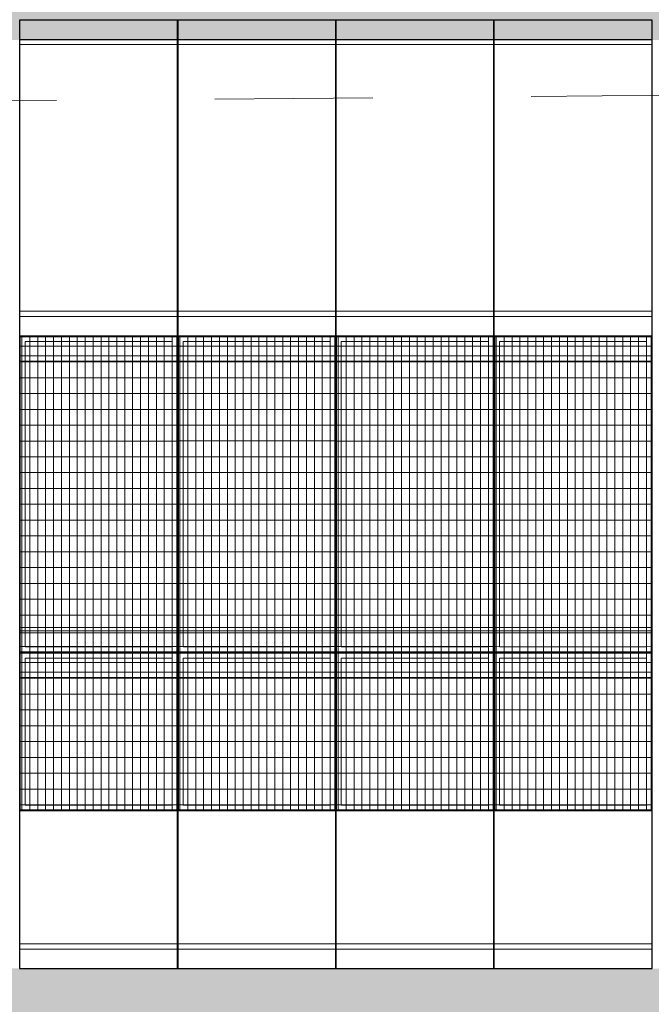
# Model space of a CAD drawing. Header units: metres. Extents: x -373759 to -373409, y 810976 to 811228.
# Tile 38 of 153: x -373628.38 to -373624.39, y 811109.66 to 811115.88. Entities that reach past the tile are written whole.
import ezdxf

# ---------------------------------------------------------------- set-up
doc = ezdxf.new("R2010")
doc.units = ezdxf.units.M
doc.header["$XCLIPFRAME"] = 2
doc.linetypes.add('TRAÇO 1mm', pattern=[2, 1, -1])
doc.layers.add('A-DETL', color=7, linetype='Continuous', lineweight=5, true_color=0x00a600)
for name, color, linetype, lineweight in [('A-FLOR', 7, 'Continuous', 5), ('A-FLOR-PATT', 7, 'Continuous', 5), ('A-GENM', 7, 'Continuous', 5), ('I-WALL', 7, 'Continuous', 5)]:
    doc.layers.add(name, color=color, linetype=linetype, lineweight=lineweight)
picture_1 = doc.add_image_def('image1.jpg', size_in_pixel=(999, 584))
pattern_1 = [(90, (3125.54, -1874.46), (100, -6e-15), []), (0, (3125.54, -1874.46), (0, -50), [])]

# ---------------------------------------------------------------- blocks, each defined once
blk = doc.blocks.new('_EST_ PLACA PISO ESTRUTURAL MEIO - _EST_ PLACA PISO ESTRUTURAL MEIO-V89-PISTA INFERIOR PARTE 1')
at = {"layer": 'A-GENM', "color": 253, "true_color": 0xaaaaaa}
for p, q in [((-1000, 500), (-1000, -500)), ((-997.5, 500), (997.5, 500)), ((-875.8, 500), (-997.5, 500)), ((-997.5, 498.7), (-997.5, 500)), ((-997.5, 500), (-997.5, 498.7)), ((-842.5, 500), (-875.8, 500)), ((842.5, 500), (-842.5, 500)), ((875.8, 500), (842.5, 500)), ((842.5, 500), (842.5, 498.7)), ((997.5, 500), (875.8, 500)), ((875.8, 500), (875.8, 498.7)), ((997.5, 500), (997.5, 498.7)), ((997.5, 500), (997.5, 498.7)), ((1000, 500), (1000, 498.7)), ((1000, 498.7), (1000, -500)), ((997.5, 497.5), (-997.5, 497.5)), ((-997.5, 497.5), (997.5, 497.5)), ((-997.5, 497.5), (-997.5, -497.5)), ((-997.5, 497.5), (-997.5, -497.5)), ((-997.5, -497.5), (-997.5, 497.5)), ((-997.5, 497.5), (-997.5, -497.5)), ((-875.8, 497.5), (-875.8, -497.5)), ((-842.5, -497.5), (-842.5, 497.5)), ((842.5, 497.5), (842.5, -497.5)), ((875.8, 497.5), (875.8, -497.5)), ((997.5, -497.5), (997.5, 497.5)), ((997.5, 497.5), (997.5, -497.5)), ((997.5, 497.5), (997.5, -497.5)), ((997.5, 497.5), (997.5, -497.5)), ((997.5, -497.5), (-997.5, -497.5)), ((-997.5, -497.5), (997.5, -497.5)), ((-997.5, -500), (-875.8, -500)), ((997.5, -500), (-997.5, -500)), ((-875.8, -500), (-842.5, -500)), ((-842.5, -500), (842.5, -500)), ((842.5, -500), (875.8, -500)), ((875.8, -500), (997.5, -500))]:
    blk.add_line(p, q, dxfattribs=at)
blk = doc.blocks.new('_EST_ PLACA PISO ESTRUTURAL MEIO - _EST_ PLACA PISO ESTRUTURAL MEIO-V90-PISTA INFERIOR PARTE 1')
at = {"layer": 'A-GENM', "color": 253, "true_color": 0xaaaaaa}
for p, q in [((-1000, -498.7), (-1000, 500)), ((-997.5, 500), (997.5, 500)), ((-875.8, 500), (-997.5, 500)), ((-842.5, 500), (-875.8, 500)), ((842.5, 500), (-842.5, 500)), ((875.8, 500), (842.5, 500)), ((997.5, 500), (875.8, 500)), ((1000, -498.7), (1000, 500)), ((997.5, 497.5), (-997.5, 497.5)), ((-997.5, 497.5), (997.5, 497.5)), ((-997.5, 497.5), (-997.5, -497.5)), ((-997.5, 497.5), (-997.5, -497.5)), ((-997.5, -497.5), (-997.5, 497.5)), ((-997.5, 497.5), (-997.5, -497.5)), ((-875.8, 493.2), (-875.8, 465)), ((-875.8, 465), (-875.8, -465)), ((-842.5, 465), (-842.5, 492.7)), ((-842.5, -465), (-842.5, 465)), ((842.5, 495), (842.5, 466.9)), ((842.5, 465), (842.5, -465)), ((875.8, 495), (875.8, 466.4)), ((875.8, 465), (875.8, -465)), ((997.5, -497.5), (997.5, 497.5)), ((997.5, 497.5), (997.5, -497.5)), ((997.5, 497.5), (997.5, -497.5)), ((997.5, 497.5), (997.5, -497.5)), ((997.5, -497.5), (-997.5, -497.5)), ((-997.5, -497.5), (997.5, -497.5)), ((-875.8, -465), (-875.8, -493.2)), ((-842.5, -492.7), (-842.5, -465)), ((842.5, -466.9), (842.5, -495)), ((875.8, -466.4), (875.8, -495)), ((-1000, -500), (-1000, -498.7)), ((-997.5, -500), (-997.5, -498.7)), ((-997.5, -498.7), (-997.5, -500)), ((-997.5, -500), (-875.8, -500)), ((997.5, -500), (-997.5, -500)), ((-875.8, -498.7), (-875.8, -500)), ((-875.8, -500), (-842.5, -500)), ((-842.5, -500), (-842.5, -498.7)), ((-842.5, -500), (842.5, -500)), ((842.5, -498.7), (842.5, -500)), ((842.5, -500), (875.8, -500)), ((875.8, -498.7), (875.8, -500)), ((875.8, -500), (997.5, -500)), ((997.5, -498.7), (997.5, -500)), ((997.5, -498.7), (997.5, -500)), ((1000, -500), (1000, -498.7))]:
    blk.add_line(p, q, dxfattribs=at)
blk = doc.blocks.new('_EST_ PLACA PISO ESTRUTURAL MEIO - _EST_ PLACA PISO ESTRUTURAL MEIO-V91-PISTA INFERIOR PARTE 1')
at = {"layer": 'A-GENM', "color": 253, "true_color": 0xaaaaaa}
for p, q in [((-1000, 500), (-1000, 498.7)), ((-1000, 498.7), (-1000, -500)), ((-997.5, 500), (0, 500)), ((-875.8, 500), (-997.5, 500)), ((-997.5, 498.7), (-997.5, 500)), ((-997.5, 500), (-997.5, 498.7)), ((-842.5, 500), (-875.8, 500)), ((-875.8, 500), (-875.8, 498.7)), ((0, 500), (-842.5, 500)), ((-842.5, 498.7), (-842.5, 500)), ((0, 500), (997.5, 500)), ((842.5, 500), (0, 500)), ((875.8, 500), (842.5, 500)), ((842.5, 500), (842.5, 498.7)), ((997.5, 500), (875.8, 500)), ((875.8, 500), (875.8, 498.7)), ((997.5, 500), (997.5, 498.7)), ((997.5, 500), (997.5, 498.7)), ((1000, 500), (1000, -500)), ((-2.5, 497.5), (-997.5, 497.5)), ((-997.5, 497.5), (-2.5, 497.5)), ((-997.5, 497.5), (-997.5, -497.5)), ((-997.5, 497.5), (-997.5, -497.5)), ((-997.5, -497.5), (-997.5, 497.5)), ((-997.5, 497.5), (-997.5, -497.5)), ((-875.8, 495), (-875.8, 467.8)), ((-875.8, 465), (-875.8, -465)), ((-842.5, 465), (-842.5, 495)), ((-842.5, -465), (-842.5, 465)), ((997.5, 497.5), (0, 497.5)), ((0, 497.5), (997.5, 497.5)), ((842.5, 497.5), (842.5, -497.5)), ((875.8, 497.5), (875.8, -497.5)), ((997.5, -497.5), (997.5, 497.5)), ((997.5, 497.5), (997.5, -497.5)), ((997.5, 497.5), (997.5, -497.5)), ((997.5, 497.5), (997.5, -497.5)), ((-2.5, -497.5), (-997.5, -497.5)), ((-997.5, -497.5), (-2.5, -497.5)), ((-875.8, -467.8), (-875.8, -495)), ((-842.5, -495), (-842.5, -465)), ((997.5, -497.5), (0, -497.5)), ((0, -497.5), (997.5, -497.5)), ((-997.5, -500), (-875.8, -500)), ((0, -500), (-997.5, -500)), ((-875.8, -500), (-842.5, -500)), ((-842.5, -500), (0, -500)), ((0, -500), (842.5, -500)), ((997.5, -500), (0, -500)), ((842.5, -500), (875.8, -500)), ((875.8, -500), (997.5, -500))]:
    blk.add_line(p, q, dxfattribs=at)
blk = doc.blocks.new('_EST_ PLACA PISO ESTRUTURAL MEIO - _EST_ PLACA PISO ESTRUTURAL MEIO-V92-PISTA INFERIOR PARTE 1')
at = {"layer": 'A-GENM', "color": 253, "true_color": 0xaaaaaa}
for p, q in [((-1000, 500), (-1000, -500)), ((-997.5, 500), (997.5, 500)), ((-875.8, 500), (-997.5, 500)), ((-842.5, 500), (-875.8, 500)), ((842.5, 500), (-842.5, 500)), ((875.8, 500), (842.5, 500)), ((997.5, 500), (875.8, 500)), ((1000, 500), (1000, -500)), ((997.5, 497.5), (-997.5, 497.5)), ((-997.5, 497.5), (997.5, 497.5)), ((-997.5, 497.5), (-997.5, -497.5)), ((-997.5, 497.5), (-997.5, -497.5)), ((-997.5, -497.5), (-997.5, 497.5)), ((-997.5, 497.5), (-997.5, -497.5)), ((-875.8, 497.5), (-875.8, -497.5)), ((-842.5, -497.5), (-842.5, 497.5)), ((842.5, 497.5), (842.5, -497.5)), ((875.8, 497.5), (875.8, -497.5)), ((997.5, -497.5), (997.5, 497.5)), ((997.5, 497.5), (997.5, -497.5)), ((997.5, 497.5), (997.5, -497.5)), ((997.5, 497.5), (997.5, -497.5)), ((997.5, -497.5), (-997.5, -497.5)), ((-997.5, -497.5), (997.5, -497.5)), ((-997.5, -500), (-875.8, -500)), ((997.5, -500), (-997.5, -500)), ((-875.8, -500), (-842.5, -500)), ((-842.5, -500), (842.5, -500)), ((842.5, -500), (875.8, -500)), ((875.8, -500), (997.5, -500))]:
    blk.add_line(p, q, dxfattribs=at)
blk = doc.blocks.new('_EST_ PLACA PISO ESTRUTURAL MEIO - _EST_ PLACA PISO ESTRUTURAL MEIO-V93-PISTA INFERIOR PARTE 1')
at = {"layer": 'A-GENM', "color": 253, "true_color": 0xaaaaaa}
for p, q in [((-1000, -500), (-1000, 500)), ((-997.5, 500), (997.5, 500)), ((-875.8, 500), (-997.5, 500)), ((-842.5, 500), (-875.8, 500)), ((842.5, 500), (-842.5, 500)), ((875.8, 500), (842.5, 500)), ((997.5, 500), (875.8, 500)), ((1000, -500), (1000, 500)), ((997.5, 497.5), (-997.5, 497.5)), ((-997.5, 497.5), (997.5, 497.5)), ((-997.5, 497.5), (-997.5, -497.5)), ((-997.5, 497.5), (-997.5, -497.5)), ((-997.5, -497.5), (-997.5, 497.5)), ((-997.5, 497.5), (-997.5, -497.5)), ((-875.8, 493.2), (-875.8, 465)), ((-875.8, 465), (-875.8, -465)), ((-842.5, 465), (-842.5, 492.7)), ((-842.5, -465), (-842.5, 465)), ((842.5, 495), (842.5, 466.9)), ((842.5, 465), (842.5, -465)), ((875.8, 495), (875.8, 466.4)), ((875.8, 465), (875.8, -465)), ((997.5, -497.5), (997.5, 497.5)), ((997.5, 497.5), (997.5, -497.5)), ((997.5, 497.5), (997.5, -497.5)), ((997.5, 497.5), (997.5, -497.5)), ((997.5, -497.5), (-997.5, -497.5)), ((-997.5, -497.5), (997.5, -497.5)), ((-875.8, -465), (-875.8, -493.2)), ((-842.5, -492.7), (-842.5, -465)), ((842.5, -466.9), (842.5, -495)), ((875.8, -466.4), (875.8, -495)), ((-997.5, -500), (-875.8, -500)), ((997.5, -500), (-997.5, -500)), ((-875.8, -500), (-842.5, -500)), ((-842.5, -500), (842.5, -500)), ((842.5, -500), (875.8, -500)), ((875.8, -500), (997.5, -500))]:
    blk.add_line(p, q, dxfattribs=at)
blk = doc.blocks.new('_EST_ PLACA PISO ESTRUTURAL MEIO - _EST_ PLACA PISO ESTRUTURAL MEIO-V94-PISTA INFERIOR PARTE 1')
at = {"layer": 'A-GENM', "color": 253, "true_color": 0xaaaaaa}
for p, q in [((-1000, 500), (-1000, -500)), ((-997.5, 500), (0, 500)), ((-875.8, 500), (-997.5, 500)), ((-842.5, 500), (-875.8, 500)), ((0, 500), (-842.5, 500)), ((0, 500), (997.5, 500)), ((842.5, 500), (0, 500)), ((875.8, 500), (842.5, 500)), ((997.5, 500), (875.8, 500)), ((1000, 500), (1000, -500)), ((-2.5, 497.5), (-997.5, 497.5)), ((-997.5, 497.5), (-2.5, 497.5)), ((-997.5, 497.5), (-997.5, -497.5)), ((-997.5, 497.5), (-997.5, -497.5)), ((-997.5, -497.5), (-997.5, 497.5)), ((-997.5, 497.5), (-997.5, -497.5)), ((-875.8, 495), (-875.8, 467.8)), ((-875.8, 465), (-875.8, -465)), ((-842.5, 465), (-842.5, 495)), ((-842.5, -465), (-842.5, 465)), ((997.5, 497.5), (0, 497.5)), ((0, 497.5), (997.5, 497.5)), ((842.5, 497.5), (842.5, -497.5)), ((875.8, 497.5), (875.8, -497.5)), ((997.5, -497.5), (997.5, 497.5)), ((997.5, 497.5), (997.5, -497.5)), ((997.5, 497.5), (997.5, -497.5)), ((997.5, 497.5), (997.5, -497.5)), ((-2.5, -497.5), (-997.5, -497.5)), ((-997.5, -497.5), (-2.5, -497.5)), ((-875.8, -467.8), (-875.8, -495)), ((-842.5, -495), (-842.5, -465)), ((997.5, -497.5), (0, -497.5)), ((0, -497.5), (997.5, -497.5)), ((-997.5, -500), (-875.8, -500)), ((0, -500), (-997.5, -500)), ((-875.8, -500), (-842.5, -500)), ((-842.5, -500), (0, -500)), ((0, -500), (842.5, -500)), ((997.5, -500), (0, -500)), ((842.5, -500), (875.8, -500)), ((875.8, -500), (997.5, -500))]:
    blk.add_line(p, q, dxfattribs=at)
blk = doc.blocks.new('_EST_ PLACA PISO ESTRUTURAL MEIO - _EST_ PLACA PISO ESTRUTURAL MEIO-V95-PISTA INFERIOR PARTE 1')
at = {"layer": 'A-GENM', "color": 253, "true_color": 0xaaaaaa}
for p, q in [((-1000, 500), (-1000, -500)), ((-997.5, 500), (997.5, 500)), ((-875.8, 500), (-997.5, 500)), ((-842.5, 500), (-875.8, 500)), ((842.5, 500), (-842.5, 500)), ((875.8, 500), (842.5, 500)), ((997.5, 500), (875.8, 500)), ((1000, 500), (1000, -500)), ((997.5, 497.5), (-997.5, 497.5)), ((-997.5, 497.5), (997.5, 497.5)), ((-997.5, 497.5), (-997.5, -497.5)), ((-997.5, 497.5), (-997.5, -497.5)), ((-997.5, -497.5), (-997.5, 497.5)), ((-997.5, 497.5), (-997.5, -497.5)), ((-875.8, 497.5), (-875.8, -497.5)), ((-842.5, -497.5), (-842.5, 497.5)), ((842.5, 497.5), (842.5, -497.5)), ((875.8, 497.5), (875.8, -497.5)), ((997.5, -497.5), (997.5, 497.5)), ((997.5, 497.5), (997.5, -497.5)), ((997.5, 497.5), (997.5, -497.5)), ((997.5, 497.5), (997.5, -497.5)), ((997.5, -497.5), (-997.5, -497.5)), ((-997.5, -497.5), (997.5, -497.5)), ((-997.5, -500), (-875.8, -500)), ((997.5, -500), (-997.5, -500)), ((-875.8, -500), (-842.5, -500)), ((-842.5, -500), (842.5, -500)), ((842.5, -500), (875.8, -500)), ((875.8, -500), (997.5, -500))]:
    blk.add_line(p, q, dxfattribs=at)
blk = doc.blocks.new('_EST_ PLACA PISO ESTRUTURAL MEIO - _EST_ PLACA PISO ESTRUTURAL MEIO-V96-PISTA INFERIOR PARTE 1')
at = {"layer": 'A-GENM', "color": 253, "true_color": 0xaaaaaa}
for p, q in [((-1000, -500), (-1000, 500)), ((-997.5, 500), (997.5, 500)), ((-875.8, 500), (-997.5, 500)), ((-842.5, 500), (-875.8, 500)), ((842.5, 500), (-842.5, 500)), ((875.8, 500), (842.5, 500)), ((997.5, 500), (875.8, 500)), ((1000, -500), (1000, 500)), ((997.5, 497.5), (-997.5, 497.5)), ((-997.5, 497.5), (997.5, 497.5)), ((-997.5, 497.5), (-997.5, -497.5)), ((-997.5, 497.5), (-997.5, -497.5)), ((-997.5, -497.5), (-997.5, 497.5)), ((-997.5, 497.5), (-997.5, -497.5)), ((-875.8, 493.2), (-875.8, 465)), ((-875.8, 465), (-875.8, -465)), ((-842.5, 465), (-842.5, 492.7)), ((-842.5, -465), (-842.5, 465)), ((842.5, 495), (842.5, 466.9)), ((842.5, 465), (842.5, -465)), ((875.8, 495), (875.8, 466.4)), ((875.8, 465), (875.8, -465)), ((997.5, -497.5), (997.5, 497.5)), ((997.5, 497.5), (997.5, -497.5)), ((997.5, 497.5), (997.5, -497.5)), ((997.5, 497.5), (997.5, -497.5)), ((997.5, -497.5), (-997.5, -497.5)), ((-997.5, -497.5), (997.5, -497.5)), ((-875.8, -465), (-875.8, -493.2)), ((-842.5, -492.7), (-842.5, -465)), ((842.5, -466.9), (842.5, -495)), ((875.8, -466.4), (875.8, -495)), ((-997.5, -500), (-875.8, -500)), ((997.5, -500), (-997.5, -500)), ((-875.8, -500), (-842.5, -500)), ((-842.5, -500), (842.5, -500)), ((842.5, -500), (875.8, -500)), ((875.8, -500), (997.5, -500))]:
    blk.add_line(p, q, dxfattribs=at)
blk = doc.blocks.new('_EST_ PLACA PISO ESTRUTURAL MEIO - _EST_ PLACA PISO ESTRUTURAL MEIO-V97-PISTA INFERIOR PARTE 1')
at = {"layer": 'A-GENM', "color": 253, "true_color": 0xaaaaaa}
for p, q in [((-1000, 500), (-1000, -500)), ((-997.5, 500), (0, 500)), ((-875.8, 500), (-997.5, 500)), ((-842.5, 500), (-875.8, 500)), ((0, 500), (-842.5, 500)), ((0, 500), (997.5, 500)), ((842.5, 500), (0, 500)), ((875.8, 500), (842.5, 500)), ((997.5, 500), (875.8, 500)), ((1000, 500), (1000, -500)), ((-2.5, 497.5), (-997.5, 497.5)), ((-997.5, 497.5), (-2.5, 497.5)), ((-997.5, 497.5), (-997.5, -497.5)), ((-997.5, 497.5), (-997.5, -497.5)), ((-997.5, -497.5), (-997.5, 497.5)), ((-997.5, 497.5), (-997.5, -497.5)), ((-875.8, 495), (-875.8, 467.8)), ((-875.8, 465), (-875.8, -465)), ((-842.5, 465), (-842.5, 495)), ((-842.5, -465), (-842.5, 465)), ((997.5, 497.5), (0, 497.5)), ((0, 497.5), (997.5, 497.5)), ((842.5, 497.5), (842.5, -497.5)), ((875.8, 497.5), (875.8, -497.5)), ((997.5, -497.5), (997.5, 497.5)), ((997.5, 497.5), (997.5, -497.5)), ((997.5, 497.5), (997.5, -497.5)), ((997.5, 497.5), (997.5, -497.5)), ((-2.5, -497.5), (-997.5, -497.5)), ((-997.5, -497.5), (-2.5, -497.5)), ((-875.8, -467.8), (-875.8, -495)), ((-842.5, -495), (-842.5, -465)), ((997.5, -497.5), (0, -497.5)), ((0, -497.5), (997.5, -497.5)), ((-997.5, -500), (-875.8, -500)), ((0, -500), (-997.5, -500)), ((-875.8, -500), (-842.5, -500)), ((-842.5, -500), (0, -500)), ((0, -500), (842.5, -500)), ((997.5, -500), (0, -500)), ((842.5, -500), (875.8, -500)), ((875.8, -500), (997.5, -500))]:
    blk.add_line(p, q, dxfattribs=at)
blk = doc.blocks.new('_EST_ PLACA PISO ESTRUTURAL MEIO - _EST_ PLACA PISO ESTRUTURAL MEIO-V15-PISTA INFERIOR PARTE 1')
at = {"layer": 'A-GENM', "color": 253, "true_color": 0xaaaaaa}
for p, q in [((-1000, 500), (-1000, -500)), ((-997.5, 500), (997.5, 500)), ((-875.8, 500), (-997.5, 500)), ((-842.5, 500), (-875.8, 500)), ((842.5, 500), (-842.5, 500)), ((875.8, 500), (842.5, 500)), ((997.5, 500), (875.8, 500)), ((1000, 500), (1000, -500)), ((997.5, 497.5), (-997.5, 497.5)), ((-997.5, 497.5), (997.5, 497.5)), ((-997.5, 497.5), (-997.5, -497.5)), ((-997.5, 497.5), (-997.5, -497.5)), ((-997.5, -497.5), (-997.5, 497.5)), ((-997.5, 497.5), (-997.5, -497.5)), ((-875.8, 497.5), (-875.8, -497.5)), ((-842.5, -497.5), (-842.5, 497.5)), ((842.5, 497.5), (842.5, -497.5)), ((875.8, 497.5), (875.8, -497.5)), ((997.5, -497.5), (997.5, 497.5)), ((997.5, 497.5), (997.5, -497.5)), ((997.5, 497.5), (997.5, -497.5)), ((997.5, 497.5), (997.5, -497.5)), ((997.5, -497.5), (-997.5, -497.5)), ((-997.5, -497.5), (997.5, -497.5)), ((-997.5, -500), (-875.8, -500)), ((997.5, -500), (-997.5, -500)), ((-875.8, -500), (-842.5, -500)), ((-842.5, -500), (842.5, -500)), ((842.5, -500), (875.8, -500)), ((875.8, -500), (997.5, -500))]:
    blk.add_line(p, q, dxfattribs=at)
blk = doc.blocks.new('_EST_ PLACA PISO ESTRUTURAL MEIO - _EST_ PLACA PISO ESTRUTURAL MEIO-V98-PISTA INFERIOR PARTE 1')
at = {"layer": 'A-GENM', "color": 253, "true_color": 0xaaaaaa}
for p, q in [((-1000, -500), (-1000, 500)), ((-997.5, 500), (997.5, 500)), ((-875.8, 500), (-997.5, 500)), ((-842.5, 500), (-875.8, 500)), ((842.5, 500), (-842.5, 500)), ((875.8, 500), (842.5, 500)), ((997.5, 500), (875.8, 500)), ((1000, -500), (1000, 500)), ((997.5, 497.5), (-997.5, 497.5)), ((-997.5, 497.5), (997.5, 497.5)), ((-997.5, 497.5), (-997.5, -497.5)), ((-997.5, 497.5), (-997.5, -497.5)), ((-997.5, -497.5), (-997.5, 497.5)), ((-997.5, 497.5), (-997.5, -497.5)), ((-875.8, 493.2), (-875.8, 465)), ((-875.8, 465), (-875.8, -465)), ((-842.5, 465), (-842.5, 492.7)), ((-842.5, -465), (-842.5, 465)), ((842.5, 495), (842.5, 466.9)), ((842.5, 465), (842.5, -465)), ((875.8, 495), (875.8, 466.4)), ((875.8, 465), (875.8, -465)), ((997.5, -497.5), (997.5, 497.5)), ((997.5, 497.5), (997.5, -497.5)), ((997.5, 497.5), (997.5, -497.5)), ((997.5, 497.5), (997.5, -497.5)), ((997.5, -497.5), (-997.5, -497.5)), ((-997.5, -497.5), (997.5, -497.5)), ((-875.8, -465), (-875.8, -493.2)), ((-842.5, -492.7), (-842.5, -465)), ((842.5, -466.9), (842.5, -495)), ((875.8, -466.4), (875.8, -495)), ((-997.5, -500), (-875.8, -500)), ((997.5, -500), (-997.5, -500)), ((-875.8, -500), (-842.5, -500)), ((-842.5, -500), (842.5, -500)), ((842.5, -500), (875.8, -500)), ((875.8, -500), (997.5, -500))]:
    blk.add_line(p, q, dxfattribs=at)
blk = doc.blocks.new('_EST_ PLACA PISO ESTRUTURAL MEIO - _EST_ PLACA PISO ESTRUTURAL MEIO-V99-PISTA INFERIOR PARTE 1')
at = {"layer": 'A-GENM', "color": 253, "true_color": 0xaaaaaa}
for p, q in [((-1000, 500), (-1000, -500)), ((-997.5, 500), (0, 500)), ((-875.8, 500), (-997.5, 500)), ((-842.5, 500), (-875.8, 500)), ((0, 500), (-842.5, 500)), ((0, 500), (997.5, 500)), ((842.5, 500), (0, 500)), ((875.8, 500), (842.5, 500)), ((997.5, 500), (875.8, 500)), ((1000, 500), (1000, -500)), ((-2.5, 497.5), (-997.5, 497.5)), ((-997.5, 497.5), (-2.5, 497.5)), ((-997.5, 497.5), (-997.5, -497.5)), ((-997.5, 497.5), (-997.5, -497.5)), ((-997.5, -497.5), (-997.5, 497.5)), ((-997.5, 497.5), (-997.5, -497.5)), ((-875.8, 495), (-875.8, 467.8)), ((-875.8, 465), (-875.8, -465)), ((-842.5, 465), (-842.5, 495)), ((-842.5, -465), (-842.5, 465)), ((997.5, 497.5), (0, 497.5)), ((0, 497.5), (997.5, 497.5)), ((842.5, 497.5), (842.5, -497.5)), ((875.8, 497.5), (875.8, -497.5)), ((997.5, -497.5), (997.5, 497.5)), ((997.5, 497.5), (997.5, -497.5)), ((997.5, 497.5), (997.5, -497.5)), ((997.5, 497.5), (997.5, -497.5)), ((-2.5, -497.5), (-997.5, -497.5)), ((-997.5, -497.5), (-2.5, -497.5)), ((-875.8, -467.8), (-875.8, -495)), ((-842.5, -495), (-842.5, -465)), ((997.5, -497.5), (0, -497.5)), ((0, -497.5), (997.5, -497.5)), ((-997.5, -500), (-875.8, -500)), ((0, -500), (-997.5, -500)), ((-875.8, -500), (-842.5, -500)), ((-842.5, -500), (0, -500)), ((0, -500), (842.5, -500)), ((997.5, -500), (0, -500)), ((842.5, -500), (875.8, -500)), ((875.8, -500), (997.5, -500))]:
    blk.add_line(p, q, dxfattribs=at)
blk = doc.blocks.new('_EME_ GRADEX PISO 3X1  - _EME_ GRADEX PISO 3X1 -V358-PISTA INFERIOR PARTE 1')
at = {"layer": 'A-GENM', "true_color": 0xaaaaaa}
h = blk.add_hatch(dxfattribs=at)
h.set_pattern_fill('FP_4', color=253, style=0, pattern_type=2)
h.set_pattern_definition(pattern_1)
h.paths.add_polyline_path([(3000, 1000), (0, 998.7), (0, 0), (3000, 0), (3000, 998.7)], flags=0)
at = {"layer": 'A-GENM', "color": 253, "true_color": 0xaaaaaa}
for p, q in [((0, 998.7), (0, 1000)), ((0, 1000), (2000, 1000)), ((2000, 1000), (0, 1000)), ((0, 1000), (0, 0)), ((0, 998.7), (0, 1000)), ((0, 1000), (3000, 1000)), ((3000, 1000), (0, 1000)), ((0, 1000), (0, 0)), ((0, 0), (0, 998.7)), ((0, 0), (0, 998.7)), ((2000, 1000), (2000, 998.7)), ((2000, 0), (2000, 1000)), ((2000, 998.7), (2000, 1000)), ((2000, 1000), (3000, 1000)), ((3000, 1000), (2000, 1000)), ((2000, 1000), (2000, 0)), ((2000, 998.7), (2000, 0)), ((2000, 0), (2000, 998.7)), ((3000, 1000), (3000, 998.7)), ((3000, 0), (3000, 1000)), ((3000, 1000), (3000, 998.7)), ((3000, 0), (3000, 1000)), ((3000, 998.7), (3000, 0)), ((3000, 998.7), (3000, 0)), ((5, 5), (5, 995)), ((5, 995), (1995, 995)), ((5, 995), (1995, 995)), ((5, 5), (5, 995)), ((1965, 965), (35, 965)), ((35, 965), (35, 35)), ((35, 35), (35, 965)), ((35, 965), (1965, 965)), ((1965, 35), (1965, 965)), ((1965, 965), (1965, 35)), ((1995, 995), (1995, 5)), ((1995, 995), (1995, 5)), ((2005, 5), (2005, 995)), ((2005, 995), (2995, 995)), ((2005, 995), (2995, 995)), ((2005, 5), (2005, 995)), ((2035, 965), (2035, 35)), ((2965, 965), (2035, 965)), ((2035, 965), (2965, 965)), ((2035, 35), (2035, 965)), ((2965, 35), (2965, 965)), ((2965, 965), (2965, 35)), ((2995, 995), (2995, 5)), ((2995, 995), (2995, 5)), ((2000, 0), (0, 0)), ((0, 0), (2000, 0)), ((3000, 0), (0, 0)), ((0, 0), (3000, 0)), ((1995, 5), (5, 5)), ((1995, 5), (5, 5)), ((35, 35), (1965, 35)), ((1965, 35), (35, 35)), ((3000, 0), (2000, 0)), ((2000, 0), (3000, 0)), ((2995, 5), (2005, 5)), ((2995, 5), (2005, 5)), ((2035, 35), (2965, 35)), ((2965, 35), (2035, 35))]:
    blk.add_line(p, q, dxfattribs=at)
blk = doc.blocks.new('_EME_ GRADEX PISO 3X1  - _EME_ GRADEX PISO 3X1 -V185-PISTA INFERIOR PARTE 1')
at = {"layer": 'A-GENM', "true_color": 0xaaaaaa}
h = blk.add_hatch(dxfattribs=at)
h.set_pattern_fill('FP_4', color=253, style=0, pattern_type=2)
h.set_pattern_definition(pattern_1)
h.paths.add_polyline_path([(0, 0), (3000, 0), (3000, 1000), (0, 1000), (0, 557.8)], flags=0)
at = {"layer": 'A-GENM', "color": 253, "true_color": 0xaaaaaa}
for p, q in [((0, 0), (0, 1000)), ((0, 1000), (2000, 1000)), ((2000, 1000), (0, 1000)), ((0, 1000), (0, 0)), ((0, 0), (0, 1000)), ((0, 1000), (3000, 1000)), ((3000, 1000), (0, 1000)), ((0, 1000), (0, 0)), ((2000, 1000), (2000, 0)), ((2000, 0), (2000, 1000)), ((2000, 0), (2000, 1000)), ((2000, 1000), (3000, 1000)), ((3000, 1000), (2000, 1000)), ((2000, 1000), (2000, 0)), ((3000, 1000), (3000, 0)), ((3000, 0), (3000, 1000)), ((3000, 1000), (3000, 0)), ((3000, 0), (3000, 1000)), ((5, 5), (5, 995)), ((5, 995), (1995, 995)), ((5, 995), (1995, 995)), ((5, 5), (5, 995)), ((1965, 965), (35, 965)), ((35, 965), (35, 35)), ((35, 35), (35, 965)), ((35, 965), (1965, 965)), ((1965, 35), (1965, 965)), ((1965, 965), (1965, 35)), ((1995, 995), (1995, 5)), ((1995, 995), (1995, 5)), ((2005, 5), (2005, 995)), ((2005, 995), (2995, 995)), ((2005, 995), (2995, 995)), ((2005, 5), (2005, 995)), ((2035, 965), (2035, 35)), ((2965, 965), (2035, 965)), ((2035, 965), (2965, 965)), ((2035, 35), (2035, 965)), ((2965, 35), (2965, 965)), ((2965, 965), (2965, 35)), ((2995, 995), (2995, 5)), ((2995, 995), (2995, 5)), ((2000, 0), (0, 0)), ((0, 0), (2000, 0)), ((3000, 0), (0, 0)), ((0, 0), (3000, 0)), ((1995, 5), (5, 5)), ((1995, 5), (5, 5)), ((35, 35), (1965, 35)), ((1965, 35), (35, 35)), ((3000, 0), (2000, 0)), ((2000, 0), (3000, 0)), ((2995, 5), (2005, 5)), ((2995, 5), (2005, 5)), ((2035, 35), (2965, 35)), ((2965, 35), (2035, 35))]:
    blk.add_line(p, q, dxfattribs=at)
blk = doc.blocks.new('_EME_ GRADEX PISO 3X1  - _EME_ GRADEX PISO 3X1 -3587918-PISTA INFERIOR PARTE 1')
at = {"layer": 'A-GENM', "true_color": 0xaaaaaa}
h = blk.add_hatch(dxfattribs=at)
h.set_pattern_fill('FP_1', color=253, style=0, pattern_type=2)
h.set_pattern_definition([(270, (3125.54, 1874.46), (100, 6e-15), []), (0, (3125.54, 1874.46), (0, 50), [])])
h.paths.add_polyline_path([(0, -1000), (3000, -1000), (3000, 0), (0, 0), (0, -502.1)], flags=0)
at = {"layer": 'A-GENM', "color": 253, "true_color": 0xaaaaaa}
for p, q in [((0, -1000), (0, 0)), ((0, 0), (2000, 0)), ((2000, 0), (0, 0)), ((0, 0), (0, -1000)), ((0, -1000), (0, 0)), ((0, 0), (3000, 0)), ((3000, 0), (0, 0)), ((0, 0), (0, -1000)), ((2000, 0), (2000, -1000)), ((2000, -1000), (2000, 0)), ((3000, 0), (3000, -1000)), ((3000, -1000), (3000, 0)), ((5, -5), (1995, -5)), ((5, -995), (5, -5)), ((5, -5), (1995, -5)), ((5, -995), (5, -5)), ((1965, -35), (35, -35)), ((35, -35), (35, -965)), ((35, -965), (35, -35)), ((35, -35), (1965, -35)), ((1965, -965), (1965, -35)), ((1965, -35), (1965, -965)), ((1995, -5), (1995, -995)), ((1995, -5), (1995, -995)), ((2000, -1000), (2000, 0)), ((2000, 0), (3000, 0)), ((3000, 0), (2000, 0)), ((2000, 0), (2000, -1000)), ((2005, -5), (2995, -5)), ((2005, -995), (2005, -5)), ((2005, -5), (2995, -5)), ((2005, -995), (2005, -5)), ((2965, -35), (2035, -35)), ((2035, -35), (2035, -965)), ((2035, -965), (2035, -35)), ((2035, -35), (2965, -35)), ((2965, -965), (2965, -35)), ((2965, -35), (2965, -965)), ((2995, -5), (2995, -995)), ((2995, -5), (2995, -995)), ((3000, 0), (3000, -1000)), ((3000, -1000), (3000, 0)), ((1995, -995), (5, -995)), ((1995, -995), (5, -995)), ((35, -965), (1965, -965)), ((1965, -965), (35, -965)), ((2995, -995), (2005, -995)), ((2995, -995), (2005, -995)), ((2035, -965), (2965, -965)), ((2965, -965), (2035, -965)), ((2000, -1000), (0, -1000)), ((0, -1000), (2000, -1000)), ((3000, -1000), (0, -1000)), ((0, -1000), (3000, -1000)), ((3000, -1000), (2000, -1000)), ((2000, -1000), (3000, -1000))]:
    blk.add_line(p, q, dxfattribs=at)

msp = doc.modelspace()

# ---------------------------------------------------------------- hatches: boundary and pattern name
at = {"layer": 'A-FLOR-PATT', "true_color": 0xff9191}
msp.add_hatch(color=21, dxfattribs=at).paths.add_polyline_path([(-373473.0921, 811079.2022), (-373472.52, 811081.1186), (-373565.7693, 811108.9896), (-373566.2673, 811109.1319), (-373566.7686, 811109.2621), (-373567.2729, 811109.3802), (-373567.7799, 811109.486), (-373568.2893, 811109.5795), (-373568.8008, 811109.6606), (-373569.3142, 811109.7294), (-373569.829, 811109.7857), (-373570.3451, 811109.8295), (-373570.8621, 811109.8608), (-373571.3797, 811109.8796), (-373571.8975, 811109.8859), (-373707.604, 811109.8866), (-373707.9405, 811109.8929), (-373708.277, 811109.9118), (-373708.6127, 811109.9434), (-373708.9471, 811109.9875), (-373709.2795, 811110.0441), (-373709.6096, 811110.1131), (-373709.9825, 811110.2076), (-373710.2675, 811110.2902), (-373710.5812, 811110.3936), (-373710.8973, 811110.5112), (-373711.2091, 811110.6407), (-373711.5152, 811110.7814), (-373711.8164, 811110.9338), (-373712.1111, 811111.0971), (-373712.4459, 811111.3018), (-373712.6817, 811111.4565), (-373712.9568, 811111.6522), (-373713.2238, 811111.8577), (-373713.4832, 811112.0732), (-373713.7343, 811112.2983), (-373713.9769, 811112.5327), (-373714.2105, 811112.7759), (-373714.4348, 811113.0278), (-373714.6495, 811113.2878), (-373714.8543, 811113.5558), (-373715.0489, 811113.8312), (-373715.2721, 811114.1788), (-373715.4065, 811114.403), (-373715.569, 811114.6985), (-373715.7204, 811114.9999), (-373715.8603, 811115.3067), (-373715.9886, 811115.6186), (-373716.1052, 811115.9351), (-373716.2098, 811116.2557), (-373716.3023, 811116.58), (-373716.3826, 811116.9076), (-373716.4506, 811117.2379), (-373716.5061, 811117.5706), (-373716.5492, 811117.9051), (-373716.5815, 811118.2744), (-373716.6048, 811118.2745), (-373716.4874, 811155.5311), (-373718.4874, 811155.5311), (-373718.6028, 811118.9212), (-373718.5978, 811118.5529), (-373718.5805, 811118.185), (-373718.5508, 811117.8178), (-373718.5089, 811117.4518), (-373718.4547, 811117.0875), (-373718.3884, 811116.7252), (-373718.31, 811116.3652), (-373718.2196, 811116.0082), (-373718.1173, 811115.6543), (-373718.0031, 811115.3041), (-373717.8774, 811114.9579), (-373717.7401, 811114.6161), (-373717.5914, 811114.279), (-373717.4315, 811113.9472), (-373717.2606, 811113.6209), (-373717.0789, 811113.3005), (-373716.8866, 811112.9863), (-373716.6838, 811112.6788), (-373716.4709, 811112.3782), (-373716.248, 811112.085), (-373716.0154, 811111.7993), (-373715.7734, 811111.5216), (-373715.5222, 811111.2522), (-373715.2622, 811110.9913), (-373714.9851, 811110.7319), (-373714.7166, 811110.4964), (-373714.4317, 811110.2629), (-373714.1391, 811110.0391), (-373713.8393, 811109.8252), (-373713.5324, 811109.6215), (-373713.2188, 811109.4282), (-373712.899, 811109.2454), (-373712.5732, 811109.0735), (-373712.2419, 811108.9126), (-373711.9053, 811108.7629), (-373711.564, 811108.6245), (-373711.2181, 811108.4976), (-373710.8683, 811108.3824), (-373710.5147, 811108.279), (-373710.158, 811108.1874), (-373709.7983, 811108.1079), (-373709.4362, 811108.0404), (-373709.072, 811107.9851), (-373708.7062, 811107.942), (-373708.2768, 811107.9081), (-373707.9712, 811107.8927), (-373707.6029, 811107.8865), (-373571.8976, 811107.8859), (-373571.4281, 811107.8802), (-373570.9589, 811107.8631), (-373570.4902, 811107.8348), (-373570.0224, 811107.795), (-373569.5556, 811107.744), (-373569.0903, 811107.6817), (-373568.6266, 811107.6081), (-373568.1647, 811107.5233), (-373567.7051, 811107.4274), (-373567.248, 811107.3204), (-373566.7935, 811107.2024), (-373566.3421, 811107.0734), (-373476.303, 811080.1619)], flags=0)
at = {"layer": 'I-WALL', "true_color": 0x808080}
h = msp.add_hatch(color=8, dxfattribs=at)
h.paths.add_polyline_path([(-373594.3824, 811116.0061), (-373657.6679, 811116.0063), (-373657.6679, 811115.7563), (-373594.3824, 811115.7561)], flags=0)
h.paths.add_polyline_path([(-373593.3957, 811115.7561), (-373593.3957, 811116.0061), (-373594.3824, 811116.0061), (-373594.3824, 811115.7561)], flags=0)
h.paths.add_polyline_path([(-373626.7489, 811115.8812), (-373626.7489, 811115.8812), (-373626.3904, 811115.8812)], flags=0)
h.paths.add_polyline_path([(-373628.3824, 811115.8887), (-373628.3824, 811115.8887), (-373628.3824, 811116.0062)], flags=0)

# ---------------------------------------------------------------- linework, layer by layer
at = {"layer": 'A-DETL', "color": 40, "linetype": 'TRAÇO 1mm', "lineweight": 20, "true_color": 0xf5c00a}
msp.add_line((-373695.1453, 811114.7962), (-373597.0347, 811115.6413), dxfattribs=at)
at = {"layer": 'A-FLOR'}
for p, q in [((-373627.3849, 811109.8861), (-373628.3799, 811109.8862)), ((-373626.3849, 811109.8861), (-373627.3799, 811109.8861)), ((-373625.3849, 811109.8861), (-373626.3799, 811109.8861)), ((-373624.3849, 811109.8861), (-373625.3799, 811109.8861))]:
    msp.add_line(p, q, dxfattribs=at)
at = {"layer": 'I-WALL'}
for p, q in [((-373627.3849, 811115.7562), (-373628.3799, 811115.7562)), ((-373626.3849, 811115.7562), (-373627.3799, 811115.7562)), ((-373625.3849, 811115.7562), (-373626.3799, 811115.7562)), ((-373624.3849, 811115.7562), (-373625.3799, 811115.7562))]:
    msp.add_line(p, q, dxfattribs=at)

# ---------------------------------------------------------------- block references
at = {"layer": 'A-GENM', "color": 253, "true_color": 0xaaaaaa}
for name, p, xscale, yscale, zscale, rotation in [('_EST_ PLACA PISO ESTRUTURAL MEIO - _EST_ PLACA PISO ESTRUTURAL MEIO-V89-PISTA INFERIOR PARTE 1', (-373627.8824, 811114.8837), 0.001000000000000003, 0.001000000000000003, 0.001000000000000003, 269.9997169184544), ('_EST_ PLACA PISO ESTRUTURAL MEIO - _EST_ PLACA PISO ESTRUTURAL MEIO-V92-PISTA INFERIOR PARTE 1', (-373626.8824, 811114.8837), 0.001000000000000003, 0.001000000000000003, 0.001000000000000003, 269.9997169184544), ('_EST_ PLACA PISO ESTRUTURAL MEIO - _EST_ PLACA PISO ESTRUTURAL MEIO-V95-PISTA INFERIOR PARTE 1', (-373625.8824, 811114.8837), 0.001000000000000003, 0.001000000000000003, 0.001000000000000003, 269.9997169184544), ('_EST_ PLACA PISO ESTRUTURAL MEIO - _EST_ PLACA PISO ESTRUTURAL MEIO-V15-PISTA INFERIOR PARTE 1', (-373624.8824, 811114.8837), 0.001000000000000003, 0.001000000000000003, 0.001000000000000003, 269.9997169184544), ('_EST_ PLACA PISO ESTRUTURAL MEIO - _EST_ PLACA PISO ESTRUTURAL MEIO-V90-PISTA INFERIOR PARTE 1', (-373627.8824, 811112.8837), 0.001000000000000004, 0.001000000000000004, 0.001000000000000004, 89.999716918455), ('_EME_ GRADEX PISO 3X1  - _EME_ GRADEX PISO 3X1 -V358-PISTA INFERIOR PARTE 1', (-373628.3824, 811113.8837), 0.001, 0.001, 0.001, 269.9997169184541), ('_EST_ PLACA PISO ESTRUTURAL MEIO - _EST_ PLACA PISO ESTRUTURAL MEIO-V93-PISTA INFERIOR PARTE 1', (-373626.8824, 811112.8837), 0.001000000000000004, 0.001000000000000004, 0.001000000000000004, 89.999716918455), ('_EME_ GRADEX PISO 3X1  - _EME_ GRADEX PISO 3X1 -3587918-PISTA INFERIOR PARTE 1', (-373626.3824, 811113.8837), 0.001, 0.001, 0.001, 269.9997169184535), ('_EST_ PLACA PISO ESTRUTURAL MEIO - _EST_ PLACA PISO ESTRUTURAL MEIO-V96-PISTA INFERIOR PARTE 1', (-373625.8824, 811112.8836), 0.001000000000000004, 0.001000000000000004, 0.001000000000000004, 89.999716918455), ('_EME_ GRADEX PISO 3X1  - _EME_ GRADEX PISO 3X1 -V185-PISTA INFERIOR PARTE 1', (-373626.3824, 811113.8837), 0.001, 0.001, 0.001, 269.9997169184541), ('_EME_ GRADEX PISO 3X1  - _EME_ GRADEX PISO 3X1 -3587918-PISTA INFERIOR PARTE 1', (-373624.3824, 811113.8837), 0.001, 0.001, 0.001, 269.9997169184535), ('_EST_ PLACA PISO ESTRUTURAL MEIO - _EST_ PLACA PISO ESTRUTURAL MEIO-V98-PISTA INFERIOR PARTE 1', (-373624.8824, 811112.8836), 0.001000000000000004, 0.001000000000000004, 0.001000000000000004, 89.999716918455), ('_EST_ PLACA PISO ESTRUTURAL MEIO - _EST_ PLACA PISO ESTRUTURAL MEIO-V91-PISTA INFERIOR PARTE 1', (-373627.8824, 811110.8837), 0.001000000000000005, 0.001000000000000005, 0.001000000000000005, 269.9997169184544), ('_EST_ PLACA PISO ESTRUTURAL MEIO - _EST_ PLACA PISO ESTRUTURAL MEIO-V94-PISTA INFERIOR PARTE 1', (-373626.8824, 811110.8837), 0.001000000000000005, 0.001000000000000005, 0.001000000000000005, 269.9997169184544), ('_EST_ PLACA PISO ESTRUTURAL MEIO - _EST_ PLACA PISO ESTRUTURAL MEIO-V97-PISTA INFERIOR PARTE 1', (-373625.8824, 811110.8837), 0.001000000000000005, 0.001000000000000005, 0.001000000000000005, 269.9997169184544), ('_EST_ PLACA PISO ESTRUTURAL MEIO - _EST_ PLACA PISO ESTRUTURAL MEIO-V99-PISTA INFERIOR PARTE 1', (-373624.8824, 811110.8837), 0.001000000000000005, 0.001000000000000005, 0.001000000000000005, 269.9997169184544)]:
    msp.add_blockref(name, p, dxfattribs=dict(at, xscale=xscale, yscale=yscale, zscale=zscale, rotation=rotation))

# ---------------------------------------------------------------- pictures from other files: only their frames are drawn
image = msp.add_image(picture_1, insert=(-373760.7975, 810990.6628), size_in_units=(351.8083, 205.6617))
image.set_boundary_path([(4.5384, 95.0127), (998.5, 423.3533)])
image.dxf.flags = 15

doc.saveas('drawing.dxf')
